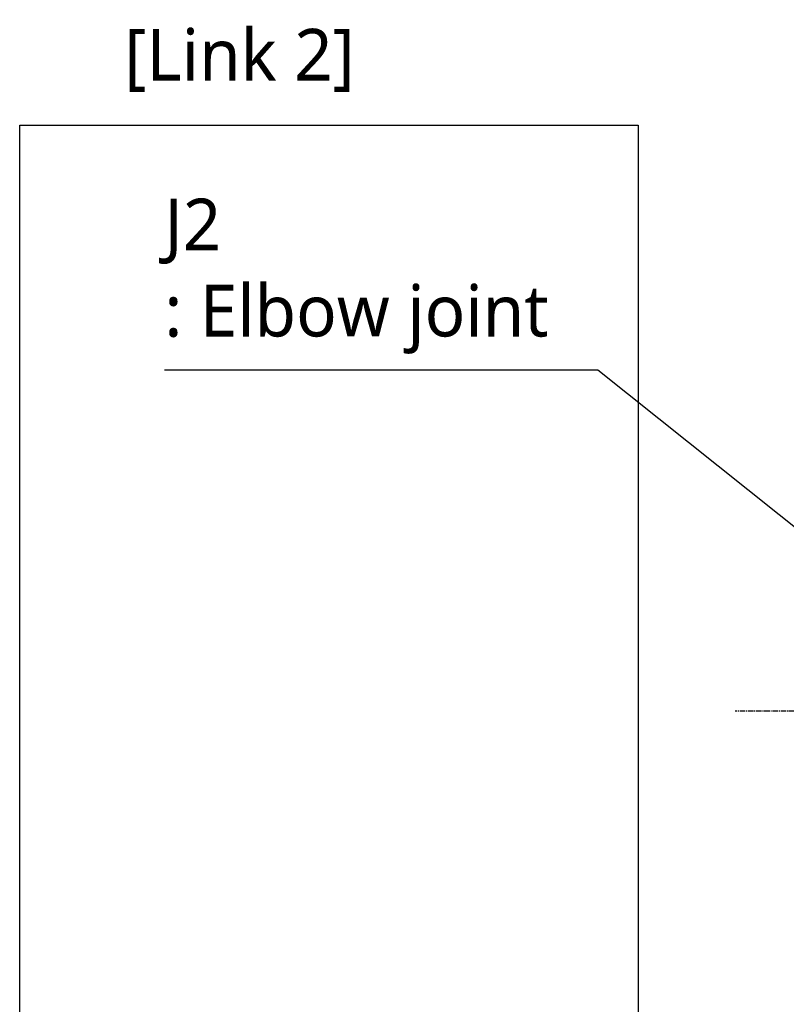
# Model space of a CAD drawing. Header units: millimetres. Extents: x 0 to 4378, y 0 to 2397.
# Tile 207 of 256: x 1153 to 1390, y 1145 to 1450. Entities that reach past the tile are written whole.
import ezdxf

# ---------------------------------------------------------------- set-up
doc = ezdxf.new("R2010")
doc.units = ezdxf.units.MM
doc.header["$LTSCALE"] = 0.2
doc.linetypes.add('CENTER2', pattern=[1.125, 0.75, -0.125, 0.125, -0.125])
doc.layers.add('02_Center Line', color=1, linetype='CENTER2')
doc.layers.add('05_Section Line', color=3, linetype='Continuous')
doc.styles.add('Rainbow-5.0 Style', font='malgunsl.ttf')
doc.dimstyles.new('Rainbow-5.0 Style', dxfattribs={"dimtxt": 4.5, "dimasz": 2.5, "dimexe": 1, "dimexo": 1, "dimgap": 1, "dimtad": 1, "dimdsep": 46, "dimtxsty": 'Rainbow-5.0 Style', "dimcen": 0, "dimclrd": 251, "dimclre": 251, "dimclrt": 7, "dimazin": 3, "dimtp": 0.1, "dimtm": 0.1, "dimtfac": 0.61, "dimtmove": 0, "dimatfit": 3, "dimfxl": 1, "dimlwd": -1, "dimlwe": -1, "dimarcsym": 1})

# ---------------------------------------------------------------- blocks, each defined once
blk = doc.blocks.new('A$Ce9bf501b')
at = {"layer": '02_Center Line', "ltscale": 11.288275}
blk.add_line((77.35, 736.1), (-238.18, 736.1), dxfattribs=at)

msp = doc.modelspace()

# ---------------------------------------------------------------- linework, layer by layer
at = {"layer": '05_Section Line'}
msp.add_lwpolyline([(1152.522, 1417.458), (1343.976, 1417.458), (1343.976, 727.359), (1152.522, 727.359)], close=True, dxfattribs=at)

# ---------------------------------------------------------------- block references
msp.add_blockref('A$Ce9bf501b', (1612.144, 499.915))

# ---------------------------------------------------------------- texts
at = {"color": 7, "char_height": 16, "attachment_point": 7, "style": 'Rainbow-5.0 Style'}
for s, insert in [('[Link 2]', (1184.908, 1427.701)), ('J2\\P: Elbow joint', (1197.299, 1346.636))]:
    msp.add_mtext(s, dxfattribs=dict(at, insert=insert))

# ---------------------------------------------------------------- leaders
at = {"annotation_type": 0, "has_hookline": 1, "hookline_direction": 1, "text_width": 116.644}
msp.add_leader([(1463.744, 1236.015), (1331.443, 1341.636), (1318.943, 1341.636)], dimstyle='Rainbow-5.0 Style', override={"dimscale": 5, "dimgap": 1, "dimtad": 1}, dxfattribs=at)

doc.saveas('drawing.dxf')
